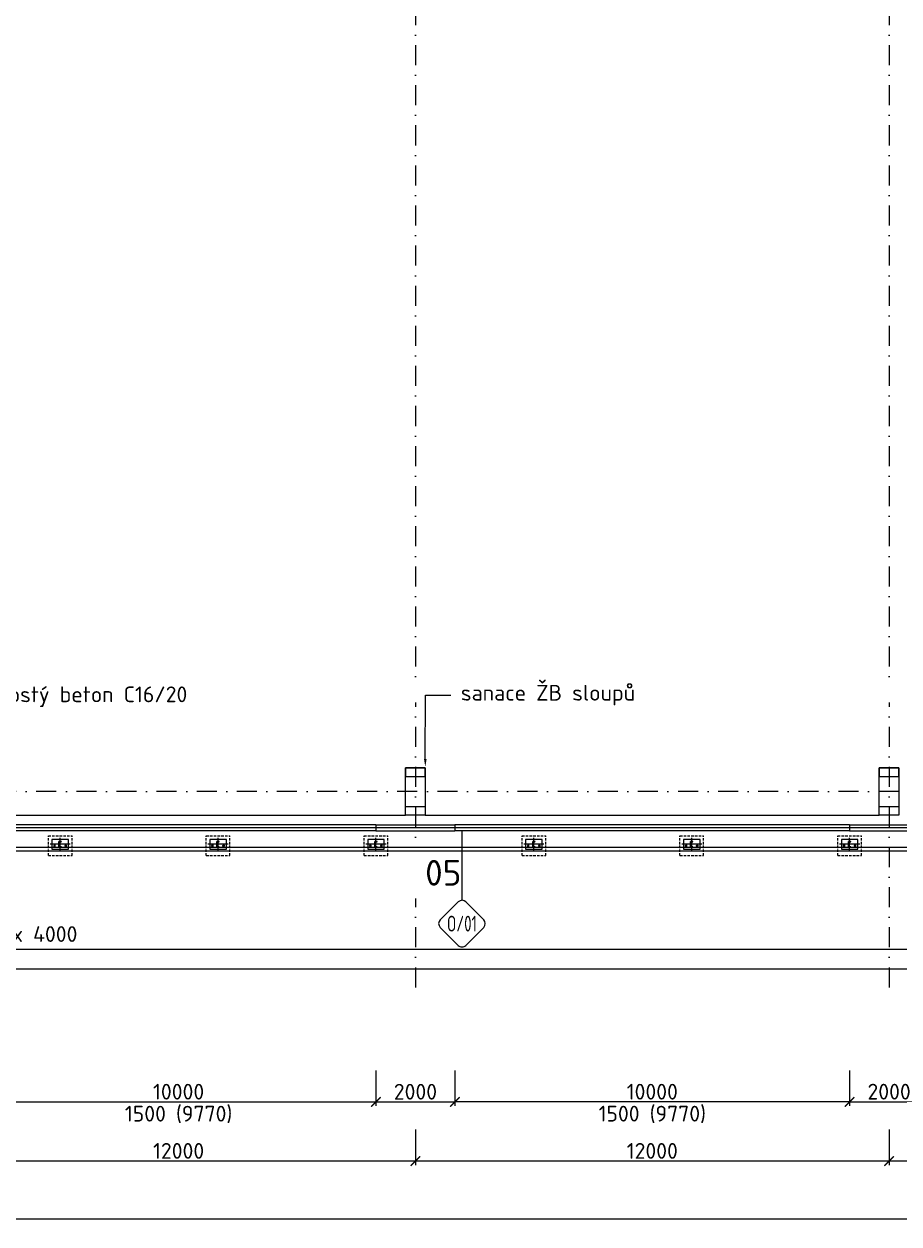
# Model space of a CAD drawing. Header units: millimetres. Extents: x -796345 to 3713765, y -2985421 to 2187451.
# Tile 98 of 256: x 32084 to 54250, y -10963 to 19448. Entities that reach past the tile are written whole.
import ezdxf
from ezdxf import colors
from ezdxf.entities.mleader import LeaderData, LeaderLine
from ezdxf.enums import TextEntityAlignment as Align
from ezdxf.math import Vec2, Vec3

# ---------------------------------------------------------------- set-up
doc = ezdxf.new("R2010")
doc.units = ezdxf.units.MM
doc.header["$PDMODE"] = 1
for name, pattern in [('AM_DIN_G_W050', [13.75, 9.75, -1.5, 1, -1.5]), ('CENTERX2', [101.6, 63.5, -12.7, 12.7, -12.7]), ('DASHDOT', [25.4, 12.7, -6.35, 0, -6.35]), ('HIDDEN', [9.525, 6.35, -3.175])]:
    doc.linetypes.add(name, pattern=pattern)
doc.layers.get('Defpoints').update_dxf_attribs({"color": 8})
doc.layers.add('_____detaily', color=1, linetype='Continuous')
for name, color, linetype, lineweight in [('A99_N_kce-pohl', 1, 'Continuous', 9), ('A99_N_kce-rez-sil', 6, 'Continuous', 18), ('A99_N_kce-rez-ten', 4, 'Continuous', 9), ('A99_N_koty-200', 5, 'Continuous', 5), ('A99_N_osy', 1, 'CENTERX2', 9), ('A99_N_sraf', 252, 'Continuous', 0), ('A99_N_txt-popis-200', 240, 'Continuous', 5), ('A99_N_txt-popis-50', 240, 'Continuous', 9), ('A99_N_znaceni 200', 5, 'Continuous', 5), ('A99_S_kce-pohl', 7, 'Continuous', 5), ('A99_S_sloupy', 7, 'Continuous', 5)]:
    doc.layers.add(name, color=color, linetype=linetype, lineweight=lineweight)
doc.styles.add('A99_kota', font='isocpeur.ttf', dxfattribs={"height": 2})
doc.styles.add('A99_popis', font='isocpeur.ttf')
doc.styles.add('ad_popis 100', font='isocpeur.ttf', dxfattribs={"height": 200})
doc.styles.add('Popis', font='arial.ttf')
doc.linetypes.add('IZOLACE', pattern='A,0.00254,-2.54,[134,ltypeshp.shx,S=2.54,R=0,X=-2.54,Y=0],-5.08,[134,ltypeshp.shx,S=2.54,R=180,X=2.54,Y=0],-2.54', length=10.16254)
doc.dimstyles.new('A99_kota_200 new', dxfattribs={"dimscale": 200, "dimtxt": 2, "dimasz": 1.2, "dimexe": 0.5, "dimexo": 1.5, "dimgap": 0.3, "dimtad": 1, "dimdec": 0, "dimzin": 3, "dimdsep": 46, "dimtxsty": 'A99_kota', "dimblk": 'ARCHTICK', "dimcen": 2.5, "dimazin": 2, "dimtfac": 0.75, "dimtdec": 0, "dimtmove": 2, "dimatfit": 0, "dimfxl": 4, "dimfxlon": 1, "dimtolj": 1, "dimtzin": 0, "dimlwd": 5, "dimlwe": 5, "dimarcsym": 0})

# ---------------------------------------------------------------- blocks, each defined once
blk = doc.blocks.new('_ArchTick')
at = {"color": 0, "linetype": 'ByBlock', "const_width": 0.15}
blk.add_lwpolyline([(-0.5, -0.5), (0.5, 0.5)], dxfattribs=at)
blk = doc.blocks.new('*D136')
at = {"layer": 'A99_N_koty-200', "color": 0, "lineweight": 5, "transparency": 16777216}
for p, q in [((54000, -8570), (54000, -9470)), ((66000, -8570), (66000, -9470)), ((66000, -9370), (54000, -9370))]:
    blk.add_line(p, q, dxfattribs=at)
at = {"layer": 'Defpoints', "color": 0, "lineweight": 0, "transparency": 16777216}
for p in [(54000, -5085), (66000, -5085), (54000, -9370)]:
    blk.add_point(p, dxfattribs=at)
at = {"layer": 'A99_N_koty-200', "color": 0, "lineweight": 5, "transparency": 16777216, "xscale": 240, "yscale": 240, "zscale": 240, "rotation": 180}
blk.add_blockref('_ArchTick', (54000, -9370), dxfattribs=at)
at = {"layer": 'A99_N_koty-200', "color": 0, "lineweight": 5, "transparency": 16777216, "xscale": 240, "yscale": 240, "zscale": 240}
blk.add_blockref('_ArchTick', (66000, -9370), dxfattribs=at)
at = {"layer": 'A99_N_koty-200', "color": 0, "transparency": 16777216, "insert": (60000, -9110), "char_height": 400, "attachment_point": 5, "style": 'A99_kota'}
blk.add_mtext('\\A1;12000', dxfattribs=at)
blk = doc.blocks.new('*D137')
at = {"layer": 'A99_N_koty-200', "color": 0, "lineweight": 5, "transparency": 16777216}
for p, q in [((30000, -8570), (30000, -9470)), ((42000, -8570), (42000, -9470)), ((42000, -9370), (30000, -9370))]:
    blk.add_line(p, q, dxfattribs=at)
at = {"layer": 'Defpoints', "color": 0, "lineweight": 0, "transparency": 16777216}
for p in [(30000, -5085), (42000, -5085), (30000, -9370)]:
    blk.add_point(p, dxfattribs=at)
at = {"layer": 'A99_N_koty-200', "color": 0, "lineweight": 5, "transparency": 16777216, "xscale": 240, "yscale": 240, "zscale": 240, "rotation": 180}
blk.add_blockref('_ArchTick', (30000, -9370), dxfattribs=at)
at = {"layer": 'A99_N_koty-200', "color": 0, "lineweight": 5, "transparency": 16777216, "xscale": 240, "yscale": 240, "zscale": 240}
blk.add_blockref('_ArchTick', (42000, -9370), dxfattribs=at)
at = {"layer": 'A99_N_koty-200', "color": 0, "transparency": 16777216, "insert": (36000, -9110), "char_height": 400, "attachment_point": 5, "style": 'A99_kota'}
blk.add_mtext('\\A1;12000', dxfattribs=at)
blk = doc.blocks.new('*D174')
at = {"layer": 'A99_N_koty-200', "color": 0, "lineweight": 5, "transparency": 16777216}
for p, q in [((41000, -7071), (41000, -7971)), ((43000, -7071), (43000, -7971)), ((41000, -7871), (43000, -7871))]:
    blk.add_line(p, q, dxfattribs=at)
at = {"layer": 'Defpoints', "color": 0, "lineweight": 0, "transparency": 16777216}
for p in [(41000, -1000), (43000, -950), (43000, -7871)]:
    blk.add_point(p, dxfattribs=at)
at = {"layer": 'A99_N_koty-200', "color": 0, "lineweight": 5, "transparency": 16777216, "xscale": 240, "yscale": 240, "zscale": 240, "rotation": 180}
blk.add_blockref('_ArchTick', (41000, -7871), dxfattribs=at)
at = {"layer": 'A99_N_koty-200', "color": 0, "lineweight": 5, "transparency": 16777216, "xscale": 240, "yscale": 240, "zscale": 240}
blk.add_blockref('_ArchTick', (43000, -7871), dxfattribs=at)
at = {"layer": 'A99_N_koty-200', "color": 0, "transparency": 16777216, "insert": (42000, -7611), "char_height": 400, "attachment_point": 5, "style": 'A99_kota'}
blk.add_mtext('\\A1;2000', dxfattribs=at)
blk = doc.blocks.new('*D175')
at = {"layer": 'A99_N_koty-200', "color": 0, "lineweight": 5, "transparency": 16777216}
for p, q in [((53000, -7069), (53000, -7969)), ((55000, -7069), (55000, -7969)), ((53000, -7869), (55000, -7869))]:
    blk.add_line(p, q, dxfattribs=at)
at = {"layer": 'Defpoints', "color": 0, "lineweight": 0, "transparency": 16777216}
for p in [(53000, -1000), (55000, -950), (55000, -7869)]:
    blk.add_point(p, dxfattribs=at)
at = {"layer": 'A99_N_koty-200', "color": 0, "lineweight": 5, "transparency": 16777216, "xscale": 240, "yscale": 240, "zscale": 240, "rotation": 180}
blk.add_blockref('_ArchTick', (53000, -7869), dxfattribs=at)
at = {"layer": 'A99_N_koty-200', "color": 0, "lineweight": 5, "transparency": 16777216, "xscale": 240, "yscale": 240, "zscale": 240}
blk.add_blockref('_ArchTick', (55000, -7869), dxfattribs=at)
at = {"layer": 'A99_N_koty-200', "color": 0, "transparency": 16777216, "insert": (54000, -7609), "char_height": 400, "attachment_point": 5, "style": 'A99_kota'}
blk.add_mtext('\\A1;2000', dxfattribs=at)
blk = doc.blocks.new('*D182')
at = {"layer": 'A99_N_koty-200', "color": 0, "lineweight": 5, "transparency": 16777216}
for p, q in [((42000, -8570), (42000, -9470)), ((54000, -8570), (54000, -9470)), ((54000, -9370), (42000, -9370))]:
    blk.add_line(p, q, dxfattribs=at)
at = {"layer": 'Defpoints', "color": 0, "lineweight": 0, "transparency": 16777216}
for p in [(42000, -5085), (54000, -5085), (42000, -9370)]:
    blk.add_point(p, dxfattribs=at)
at = {"layer": 'A99_N_koty-200', "color": 0, "lineweight": 5, "transparency": 16777216, "xscale": 240, "yscale": 240, "zscale": 240, "rotation": 180}
blk.add_blockref('_ArchTick', (42000, -9370), dxfattribs=at)
at = {"layer": 'A99_N_koty-200', "color": 0, "lineweight": 5, "transparency": 16777216, "xscale": 240, "yscale": 240, "zscale": 240}
blk.add_blockref('_ArchTick', (54000, -9370), dxfattribs=at)
at = {"layer": 'A99_N_koty-200', "color": 0, "transparency": 16777216, "insert": (48000, -9110), "char_height": 400, "attachment_point": 5, "style": 'A99_kota'}
blk.add_mtext('\\A1;12000', dxfattribs=at)
blk = doc.blocks.new('*D190')
at = {"layer": 'A99_N_koty-200', "color": 0, "lineweight": 5, "transparency": 16777216}
for p, q in [((-650, -10030), (-650, -10930)), ((138875, -10030), (138875, -10930)), ((-650, -10830), (138875, -10830))]:
    blk.add_line(p, q, dxfattribs=at)
at = {"layer": 'Defpoints', "color": 0, "lineweight": 0, "transparency": 16777216}
for p in [(-650, -1000), (138875, -1000), (138875, -10830)]:
    blk.add_point(p, dxfattribs=at)
at = {"layer": 'A99_N_koty-200', "color": 0, "lineweight": 5, "transparency": 16777216, "xscale": 240, "yscale": 240, "zscale": 240, "rotation": 180}
blk.add_blockref('_ArchTick', (-650, -10830), dxfattribs=at)
at = {"layer": 'A99_N_koty-200', "color": 0, "lineweight": 5, "transparency": 16777216, "xscale": 240, "yscale": 240, "zscale": 240}
blk.add_blockref('_ArchTick', (138875, -10830), dxfattribs=at)
at = {"layer": 'A99_N_koty-200', "color": 0, "transparency": 16777216, "insert": (69112, -10570), "char_height": 400, "attachment_point": 5, "style": 'A99_kota'}
blk.add_mtext('\\A1;139525', dxfattribs=at)
blk = doc.blocks.new('*D191')
at = {"layer": 'A99_N_koty-200', "color": 0, "lineweight": 5, "transparency": 16777216}
for p, q in [((31000, -7070), (31000, -7970)), ((41000, -7070), (41000, -7970)), ((31000, -7870), (41000, -7870))]:
    blk.add_line(p, q, dxfattribs=at)
at = {"layer": 'Defpoints', "color": 0, "lineweight": 0, "transparency": 16777216}
for p in [(31000, -950), (41000, -1000), (41000, -7870)]:
    blk.add_point(p, dxfattribs=at)
at = {"layer": 'A99_N_koty-200', "color": 0, "lineweight": 5, "transparency": 16777216, "xscale": 240, "yscale": 240, "zscale": 240, "rotation": 180}
blk.add_blockref('_ArchTick', (31000, -7870), dxfattribs=at)
at = {"layer": 'A99_N_koty-200', "color": 0, "lineweight": 5, "transparency": 16777216, "xscale": 240, "yscale": 240, "zscale": 240}
blk.add_blockref('_ArchTick', (41000, -7870), dxfattribs=at)
at = {"layer": 'A99_N_koty-200', "color": 0, "transparency": 16777216, "insert": (36000, -7610), "char_height": 400, "attachment_point": 5, "style": 'A99_kota'}
blk.add_mtext('\\A1;10000', dxfattribs=at)
blk = doc.blocks.new('*D192')
at = {"layer": 'A99_N_koty-200', "color": 0, "lineweight": 5, "transparency": 16777216}
for p, q in [((43000, -7070), (43000, -7970)), ((53000, -7070), (53000, -7970)), ((53000, -7870), (43000, -7870))]:
    blk.add_line(p, q, dxfattribs=at)
at = {"layer": 'Defpoints', "color": 0, "lineweight": 0, "transparency": 16777216}
for p in [(43000, -950), (53000, -1000), (43000, -7870)]:
    blk.add_point(p, dxfattribs=at)
at = {"layer": 'A99_N_koty-200', "color": 0, "lineweight": 5, "transparency": 16777216, "xscale": 240, "yscale": 240, "zscale": 240, "rotation": 180}
blk.add_blockref('_ArchTick', (43000, -7870), dxfattribs=at)
at = {"layer": 'A99_N_koty-200', "color": 0, "lineweight": 5, "transparency": 16777216, "xscale": 240, "yscale": 240, "zscale": 240}
blk.add_blockref('_ArchTick', (53000, -7870), dxfattribs=at)
at = {"layer": 'A99_N_koty-200', "color": 0, "transparency": 16777216, "insert": (48000, -7610), "char_height": 400, "attachment_point": 5, "style": 'A99_kota'}
blk.add_mtext('\\A1;10000', dxfattribs=at)
blk = doc.blocks.new('*U95')
at = {"color": 0}
for p, q in [((0, 4.44), (0, 17.63)), ((-0.72, 4.14), (-4.15, 0.71)), ((4.14, 0.71), (0.71, 4.14)), ((-4.15, -0.72), (-0.72, -4.15)), ((0.71, -4.15), (4.14, -0.72))]:
    blk.add_line(p, q, dxfattribs=at)
for centre, start, end in [((0, 3.42), 45, 135), ((-3.43, 0), 135, 225), ((3.42, 0), 315, 45), ((0, -3.43), 225, 315)]:
    blk.add_arc(centre, 1.01, start, end, dxfattribs=at)
at = {"color": 0, "linetype": 'ByBlock', "style": 'A99_popis', "width": 0.953108}
blk.add_attdef('SKLADBA', text='', height=3, rotation=0.0103, dxfattribs=at).set_placement((-2.86, -1.51), (2.86, -1.5), align=Align.FIT)
blk = doc.blocks.new('*U121')
for p, q in [((0, -140), (0, 0)), ((60, 0), (0, 0)), ((60, -3), (60, 0)), ((60, -140), (0, -140)), ((7, -119), (7, -21)), ((16, -11), (55, -8)), ((55, -132), (16, -129)), ((60, -140), (60, -137))]:
    blk.add_line(p, q)
for centre, radius, start, end in [((17, -21), 10, 94.5739, 180), ((17, -119), 10, 180, 265.4261), ((55, -3), 5, 274.5739, 0), ((55, -137), 5, 0, 85.4261)]:
    blk.add_arc(centre, radius, start, end)
at = {"layer": 'Defpoints', "color": 221, "style": 'Popis'}
blk.add_attdef('VELIKOST_PROFILU', text='', height=5, dxfattribs=at).set_placement((36, 12), align=Align.BOTTOM_LEFT)
blk = doc.blocks.new('*D431')
at = {"layer": 'A99_N_koty-200', "color": 0, "lineweight": 5, "transparency": 16777216}
for p, q in [((1000, -3195), (1000, -4095)), ((61000, -3195), (61000, -4095)), ((1000, -3995), (61000, -3995))]:
    blk.add_line(p, q, dxfattribs=at)
at = {"layer": 'Defpoints', "color": 0, "lineweight": 0, "transparency": 16777216}
for p in [(1000, -1507.5), (61000, -1507.5), (61000, -3995)]:
    blk.add_point(p, dxfattribs=at)
at = {"layer": 'A99_N_koty-200', "color": 0, "lineweight": 5, "transparency": 16777216, "xscale": 240, "yscale": 240, "zscale": 240, "rotation": 180}
blk.add_blockref('_ArchTick', (1000, -3995), dxfattribs=at)
at = {"layer": 'A99_N_koty-200', "color": 0, "lineweight": 5, "transparency": 16777216, "xscale": 240, "yscale": 240, "zscale": 240}
blk.add_blockref('_ArchTick', (61000, -3995), dxfattribs=at)
at = {"layer": 'A99_N_koty-200', "color": 0, "transparency": 16777216, "insert": (30000, -3675), "char_height": 400, "attachment_point": 5, "style": 'A99_kota'}
blk.add_mtext('\\A1;podpory svodidla 15 x 4000', dxfattribs=at)
blk = doc.blocks.new('*D439')
at = {"layer": 'A99_N_koty-200', "color": 0, "lineweight": 5, "transparency": 16777216}
for p, q in [((-756, -829), (-828, -640)), ((-799, -1510), (-1429, -1510))]:
    blk.add_line(p, q, dxfattribs=at)
blk.add_arc((-499, -1510), 830, 110.6942, 180, dxfattribs=at)
at = {"layer": 'Defpoints', "color": 0, "lineweight": 0, "transparency": 16777216}
for p in [(-1073, -911), (-650, -1110), (-499, -1510), (-499, -1510), (63800, -1510)]:
    blk.add_point(p, dxfattribs=at)
at = {"layer": 'A99_N_koty-200', "color": 0, "lineweight": 5, "transparency": 16777216, "xscale": 240, "yscale": 240, "zscale": 240}
for p, rotation in [((-792, -733), 20.69419997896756), ((-1329, -1510), 270)]:
    blk.add_blockref('_ArchTick', p, dxfattribs=dict(at, rotation=rotation))
at = {"layer": 'A99_N_koty-200', "color": 0, "transparency": 16777216, "insert": (-1409, -881), "char_height": 400, "width": 594.59, "attachment_point": 5, "rotation": 55.3471, "style": 'A99_kota'}
blk.add_mtext('\\A1;70{\\fArial|b0|i0|c238|p34;\\H1.08333x;°}', dxfattribs=at)

msp = doc.modelspace()

# ---------------------------------------------------------------- linework, layer by layer
at = {"layer": '_____detaily', "linetype": 'HIDDEN', "lineweight": 5, "ltscale": 10}
for points in [[(32700, -1127), (33300, -1127)], [(32700, -1627), (32700, -1127)], [(33300, -1627), (33300, -1127)], [(36700, -1127), (37300, -1127)], [(36700, -1627), (36700, -1127)], [(37300, -1627), (37300, -1127)], [(40700, -1127), (41300, -1127)], [(40700, -1627), (40700, -1127)], [(41300, -1627), (41300, -1127)], [(44700, -1127), (45300, -1127)], [(44700, -1627), (44700, -1127)], [(45300, -1627), (45300, -1127)], [(48700, -1127), (49300, -1127)], [(48700, -1627), (48700, -1127)], [(49300, -1627), (49300, -1127)], [(52700, -1127), (53300, -1127)], [(52700, -1627), (52700, -1127)], [(53300, -1627), (53300, -1127)], [(32700, -1627), (33300, -1627)], [(36700, -1627), (37300, -1627)], [(40700, -1627), (41300, -1627)], [(44700, -1627), (45300, -1627)], [(48700, -1627), (49300, -1627)], [(52700, -1627), (53300, -1627)]]:
    msp.add_lwpolyline(points, dxfattribs=at)
at = {"layer": '_____detaily', "linetype": 'AM_DIN_G_W050', "lineweight": 0, "ltscale": 2}
for points in [[(33000, -1507.5), (33000, -1172.5)], [(37000, -1507.5), (37000, -1172.5)], [(41000, -1507.5), (41000, -1172.5)], [(45000, -1507.5), (45000, -1172.5)], [(49000, -1507.5), (49000, -1172.5)], [(53000, -1507.5), (53000, -1172.5)], [(33255.5, -1340), (32744.5, -1340)], [(32832.5, -1380.2), (32887.5, -1380.2)], [(32860, -1431.4), (32860, -1328.9)], [(33167.5, -1380.2), (33112.5, -1380.2)], [(33140, -1431.4), (33140, -1328.9)], [(37255.5, -1340), (36744.5, -1340)], [(36832.5, -1380.2), (36887.5, -1380.2)], [(36860, -1431.4), (36860, -1328.9)], [(37167.5, -1380.2), (37112.5, -1380.2)], [(37140, -1431.4), (37140, -1328.9)], [(41255.5, -1340), (40744.5, -1340)], [(40832.5, -1380.2), (40887.5, -1380.2)], [(40860, -1431.4), (40860, -1328.9)], [(41167.5, -1380.2), (41112.5, -1380.2)], [(41140, -1431.4), (41140, -1328.9)], [(45255.5, -1340), (44744.5, -1340)], [(44832.5, -1380.2), (44887.5, -1380.2)], [(44860, -1431.4), (44860, -1328.9)], [(45167.5, -1380.2), (45112.5, -1380.2)], [(45140, -1431.4), (45140, -1328.9)], [(49255.5, -1340), (48744.5, -1340)], [(48832.5, -1380.2), (48887.5, -1380.2)], [(48860, -1431.4), (48860, -1328.9)], [(49167.5, -1380.2), (49112.5, -1380.2)], [(49140, -1431.4), (49140, -1328.9)], [(53255.5, -1340), (52744.5, -1340)], [(52832.5, -1380.2), (52887.5, -1380.2)], [(52860, -1431.4), (52860, -1328.9)], [(53167.5, -1380.2), (53112.5, -1380.2)], [(53140, -1431.4), (53140, -1328.9)]]:
    msp.add_lwpolyline(points, dxfattribs=at)
at = {"layer": '_____detaily', "linetype": 'Continuous', "lineweight": 5}
for points in [[(32790, -1340), (32790, -1460), (33210, -1460), (33210, -1220), (32790, -1220)], [(36790, -1340), (36790, -1460), (37210, -1460), (37210, -1220), (36790, -1220)], [(40790, -1340), (40790, -1460), (41210, -1460), (41210, -1220), (40790, -1220)], [(44790, -1340), (44790, -1460), (45210, -1460), (45210, -1220), (44790, -1220)], [(48790, -1340), (48790, -1460), (49210, -1460), (49210, -1220), (48790, -1220)], [(52790, -1340), (52790, -1460), (53210, -1460), (53210, -1220), (52790, -1220)]]:
    msp.add_lwpolyline(points, close=True, dxfattribs=at)
at = {"layer": '_____detaily', "linetype": 'Continuous', "lineweight": 0}
for points in [[(32844, -1391), (32844, -1369.1)], [(32876, -1391), (32876, -1369.1)], [(33124, -1391), (33124, -1369.1)], [(33156, -1391), (33156, -1369.1)], [(36844, -1391), (36844, -1369.1)], [(36876, -1391), (36876, -1369.1)], [(37124, -1391), (37124, -1369.1)], [(37156, -1391), (37156, -1369.1)], [(40844, -1391), (40844, -1369.1)], [(40876, -1391), (40876, -1369.1)], [(41124, -1391), (41124, -1369.1)], [(41156, -1391), (41156, -1369.1)], [(44844, -1391), (44844, -1369.1)], [(44876, -1391), (44876, -1369.1)], [(45124, -1391), (45124, -1369.1)], [(45156, -1391), (45156, -1369.1)], [(48844, -1391), (48844, -1369.1)], [(48876, -1391), (48876, -1369.1)], [(49124, -1391), (49124, -1369.1)], [(49156, -1391), (49156, -1369.1)], [(52844, -1391), (52844, -1369.1)], [(52876, -1391), (52876, -1369.1)], [(53124, -1391), (53124, -1369.1)], [(53156, -1391), (53156, -1369.1)]]:
    msp.add_lwpolyline(points, dxfattribs=at)
for centre, start, end in [((32860, -1369), 359.60769, 180.39231), ((32860, -1391.3), 178.90709, 1.09291), ((33140, -1369), 359.60769, 180.39231), ((33140, -1391.3), 178.90709, 1.09291), ((36860, -1369), 359.60769, 180.39231), ((36860, -1391.3), 178.90709, 1.09291), ((37140, -1369), 359.60769, 180.39231), ((37140, -1391.3), 178.90709, 1.09291), ((40860, -1369), 359.60769, 180.39231), ((40860, -1391.3), 178.90709, 1.09291), ((41140, -1369), 359.60769, 180.39231), ((41140, -1391.3), 178.90709, 1.09291), ((44860, -1369), 359.60769, 180.39231), ((44860, -1391.3), 178.90709, 1.09291), ((45140, -1369), 359.60769, 180.39231), ((45140, -1391.3), 178.90709, 1.09291), ((48860, -1369), 359.60769, 180.39231), ((48860, -1391.3), 178.90709, 1.09291), ((49140, -1369), 359.60769, 180.39231), ((49140, -1391.3), 178.90709, 1.09291), ((52860, -1369), 359.60769, 180.39231), ((52860, -1391.3), 178.90709, 1.09291), ((53140, -1369), 359.60769, 180.39231), ((53140, -1391.3), 178.90709, 1.09291)]:
    msp.add_arc(centre, 16, start, end, dxfattribs=at)
at = {"layer": 'A99_N_kce-rez-sil', "linetype": 'Continuous'}
for p, q in [((41000, -850), (41000, -1000)), ((43000, -850), (43000, -1000)), ((53000, -850), (53000, -1000))]:
    msp.add_line(p, q, dxfattribs=at)
for points in [[(41000, -850), (31000, -850)], [(41000, -850), (43000, -850)], [(53000, -850), (43000, -850)], [(53000, -850), (55000, -850)], [(41000, -1000), (31000, -1000)], [(41000, -1000), (43000, -1000)], [(53000, -1000), (43000, -1000)], [(53000, -1000), (55000, -1000)]]:
    msp.add_lwpolyline(points, dxfattribs=at)
at = {"layer": 'A99_N_osy', "linetype": 'DASHDOT', "ltscale": 40}
for p, q in [((42000, 100200), (42000, -5085)), ((54000, 100200), (54000, -5085)), ((187349.6, 0), (-3600, 0))]:
    msp.add_line(p, q, dxfattribs=at)
at = {"layer": 'A99_N_sraf', "color": 1, "linetype": 'IZOLACE', "lineweight": 0, "ltscale": 6}
msp.add_lwpolyline([(138867.5, -922.5), (-630, -925)], dxfattribs=at)
at = {"layer": 'A99_S_kce-pohl'}
for p, q in [((30250, -600), (41750, -600)), ((42250, -600), (53750, -600)), ((42250, -600), (53750, -600))]:
    msp.add_line(p, q, dxfattribs=at)
at = {"layer": 'A99_S_sloupy', "lineweight": 9, "ltscale": 2}
for p, q in [((53750, 380), (54250, 380)), ((53750, -380), (54250, -380))]:
    msp.add_line(p, q, dxfattribs=at)
at = {"layer": 'A99_S_sloupy', "linetype": 'Continuous', "ltscale": 2}
for points in [[(42250, -600), (41750, -600), (41750, 600), (42250, 600)], [(54250, -600), (53750, -600), (53750, 600), (54250, 600)]]:
    msp.add_lwpolyline(points, close=True, dxfattribs=at)
at = {"layer": 'A99_S_sloupy', "linetype": 'Continuous', "lineweight": 20, "ltscale": 2}
for points in [[(42250, 600), (41750, 600), (41750, 380), (42250, 380)], [(54250, 600), (53750, 600), (53750, 380), (54250, 380)], [(42250, -600), (41750, -600), (41750, -380), (42250, -380)], [(54250, -600), (53750, -600), (53750, -380), (54250, -380)]]:
    msp.add_lwpolyline(points, close=True, dxfattribs=at)
at = {"layer": 'A99_S_sloupy', "ltscale": 2}
msp.add_lwpolyline([(54250, -600), (53750, -600), (53750, 600), (54250, 600)], close=True, dxfattribs=at)

# ---------------------------------------------------------------- block references
at = {"layer": 'A99_N_kce-rez-ten', "lineweight": 0}
for p in [(32970, -1270), (36970, -1270), (40970, -1270), (44970, -1270), (48970, -1270), (52970, -1270)]:
    msp.add_blockref('*U121', p, dxfattribs=at).add_auto_attribs({'VELIKOST_PROFILU': 'U140'})

# ---------------------------------------------------------------- texts
at = {"layer": 'A99_N_koty-200', "style": 'A99_kota'}
for p in [(36000, -8367.2), (48000, -8366.5)]:
    msp.add_text('1500 (9770)', height=400, dxfattribs=at).set_placement(p, align=Align.CENTER)

# ---------------------------------------------------------------- dimensions: what is measured, and where the dimension line sits
at = {"layer": 'A99_N_koty-200'}
for base, p1, p2, picture, middle in [((41000, -7870), (31000, -950), (41000, -1000), '*D191', (36000, -7610)), ((55000, -7869.2), (53000, -1000), (55000, -950), '*D175', (54000, -7609.2))]:
    dim = msp.add_linear_dim(base=base, p1=p1, p2=p2, dimstyle='A99_kota_200 new', override={"dimscale": 0, "dimtix": 1, "dimtofl": 1, "dimtmove": 1, "dimatfit": 1}, dxfattribs=at)
    dim.commit()
    dim.dimension.update_dxf_attribs({"geometry": picture, "text_midpoint": middle})
for base, p1, p2, picture, middle in [((30000, -9370), (42000, -5085), (30000, -5085), '*D137', (36000, -9110)), ((42000, -9370), (54000, -5085), (42000, -5085), '*D182', (48000, -9110)), ((54000, -9370), (66000, -5085), (54000, -5085), '*D136', (60000, -9110))]:
    dim = msp.add_linear_dim(base=base, p1=p1, p2=p2, angle=180, dimstyle='A99_kota_200 new', override={"dimscale": 0, "dimtix": 1, "dimtofl": 1, "dimtmove": 1, "dimatfit": 1}, dxfattribs=at)
    dim.commit()
    dim.dimension.update_dxf_attribs({"geometry": picture, "text_midpoint": middle})

# ---------------------------------------------------------------- leaders
at = {"layer": 'A99_N_txt-popis-50', "lineweight": 9}
ml = msp.add_multileader_mtext('Standard', dxfattribs=at)
ml.set_content('\\A1;{\\C256;výměna stávajících sekčních vrat za nová  }', color=1, style='A99_popis')
ml.set_leader_properties(color=256, linetype='ByLayer', lineweight=-1)
ml.build(insert=Vec2(0, 0))
ml.multileader.update_dxf_attribs({"dogleg_length": 6.4, "arrow_head_size": 200, "scale": 200})
ctx = ml.context
ctx.base_point, ctx.scale, ctx.char_height, ctx.arrow_head_size, ctx.landing_gap_size, ctx.plane_origin = Vec3(2700, 5010), 200, 400, 200, 400, Vec3(2512.5, -3085)
notes = []
notes.append((ctx, [(0, (1, 1, 0), (1420, 5010), (1, 0), 1280, [(0, [(-175, 5010)], 0, [])])]))
ctx.mtext.insert, ctx.mtext.width, ctx.mtext.flow_direction = Vec3(3100, 5210.2), 5995, 5
for ctx, leaders in notes:
    for number, flags, end, landing, length, lines in leaders:
        leader = LeaderData()
        leader.index, (leader.has_last_leader_line, leader.has_dogleg_vector, leader.attachment_direction) = number, flags
        leader.last_leader_point, leader.dogleg_vector, leader.dogleg_length = Vec3(end), Vec3(landing), length
        for number, points, colour, breaks in lines:
            line = LeaderLine()
            line.index, line.vertices, line.color, line.breaks = number, Vec3.list(points), colors.encode_raw_color(colour), breaks
            leader.lines.append(line)
        ctx.leaders.append(leader)

# ---------------------------------------------------------------- next in the draw order: texts
at = {"layer": 'A99_N_txt-popis-200', "lineweight": 0, "insert": (42245.1, -1737.5), "char_height": 650, "attachment_point": 1, "style": 'ad_popis 100', "bg_fill": 2}
msp.add_mtext_dynamic_manual_height_columns('05', width=832.5, gutter_width=1000, heights=[0], dxfattribs=at)

# ---------------------------------------------------------------- next in the draw order: linework, layer by layer
at = {"layer": 'A99_N_kce-pohl', "linetype": 'Continuous', "lineweight": 5, "ltscale": 0.5}
for points in [[(-650, -1110), (-498.9, -1510), (63799.5, -1510)], [(-556.5, -1074.7), (-429.8, -1410), (63799.5, -1410)]]:
    msp.add_lwpolyline(points, dxfattribs=at)
at = {"layer": 'A99_S_kce-pohl', "linetype": 'Continuous', "lineweight": 0, "ltscale": 0.5}
msp.add_lwpolyline([(-650, -1000), (-650, -4500), (64000, -4500)], dxfattribs=at)

# ---------------------------------------------------------------- next in the draw order: block references
at = {"layer": 'A99_N_znaceni 200', "lineweight": 5}
ref = msp.add_blockref('*U95', (43180, -3350), dxfattribs=dict(at, xscale=133.3, yscale=133.3, zscale=133.3))
ref.add_attrib('SKLADBA', 'O/01', dxfattribs={"layer": '0', "color": 0, "linetype": 'ByBlock', "height": 400, "rotation": 0.01026, "style": 'A99_popis', "width": 0.705829}).set_placement((42798.3, -3550.7), (43560.6, -3550.6), align=Align.FIT)

# ---------------------------------------------------------------- next in the draw order: dimensions: what is measured, and where the dimension line sits
at = {"layer": 'A99_N_koty-200'}
dim = msp.add_angular_dim_2l(base=(-1073.4, -910.9), line1=((-498.9, -1510), (63799.5, -1510)), line2=((-650, -1110), (-498.9, -1510)), text='70{\\fArial|b0|i0|c238|p34;\\H1.08333x;°}', dimstyle='A99_kota_200 new', override={"dimscale": 0, "dimtix": 1, "dimtofl": 1, "dimtmove": 2, "dimatfit": 3}, dxfattribs=at)
dim.commit()
dim.dimension.update_dxf_attribs({"geometry": '*D439', "text_midpoint": (-1409.3, -880.7)})
for base, p1, p2, picture, middle in [((138875, -10830), (-650, -1000), (138875, -1000), '*D190', (69112.5, -10570)), ((43000, -7870.8), (41000, -1000), (43000, -950), '*D174', (42000, -7610.8))]:
    dim = msp.add_linear_dim(base=base, p1=p1, p2=p2, dimstyle='A99_kota_200 new', override={"dimscale": 0, "dimtix": 1, "dimtofl": 1, "dimtmove": 1, "dimatfit": 1}, dxfattribs=at)
    dim.commit()
    dim.dimension.update_dxf_attribs({"geometry": picture, "text_midpoint": middle})
dim = msp.add_linear_dim(base=(43000, -7870), p1=(53000, -1000), p2=(43000, -950), angle=180, dimstyle='A99_kota_200 new', override={"dimscale": 0, "dimtix": 1, "dimtofl": 1, "dimtmove": 1, "dimatfit": 1}, dxfattribs=at)
dim.commit()
dim.dimension.update_dxf_attribs({"geometry": '*D192', "text_midpoint": (48000, -7610)})
dim = msp.add_linear_dim(base=(61000, -3995), p1=(1000, -1507.5), p2=(61000, -1507.5), text='podpory svodidla 15 x 4000', dimstyle='A99_kota_200 new', override={"dimscale": 0, "dimtix": 1, "dimtofl": 1, "dimtmove": 1, "dimatfit": 1}, dxfattribs=at)
dim.commit()
dim.dimension.update_dxf_attribs({"geometry": '*D431', "text_midpoint": (30000, -3995), "dimtype": 128})

# ---------------------------------------------------------------- next in the draw order: leaders
at = {"layer": 'A99_N_txt-popis-50', "lineweight": 9}
ml = msp.add_multileader_mtext('Standard', dxfattribs=at)
ml.set_content('\\A1;{\\C256;základ 600/500mm, úroveň -1,065m, prostý beton C16/20}', color=1, style='A99_popis')
ml.set_leader_properties(color=256, linetype='ByLayer', lineweight=-1)
ml.build(insert=Vec2(0, 0))
ml.multileader.update_dxf_attribs({"dogleg_length": 3.23, "arrow_head_size": 200, "scale": 200})
ctx = ml.context
ctx.base_point, ctx.scale, ctx.char_height, ctx.arrow_head_size, ctx.landing_gap_size, ctx.plane_origin = Vec3(21815, 2400), 200, 400, 200, 250, Vec3(27702.5, -7905.8)
notes = []
notes.append((ctx, [(0, (1, 1, 0), (21170, 2400), (1, 0), 645, [(0, [(21170, -1127)], 0, [])])]))
ctx.mtext.insert, ctx.mtext.width, ctx.mtext.defined_height, ctx.mtext.flow_direction = Vec3(22065, 2660), 8793.198, 8.47, 5
ctx.mtext.has_bg_fill, ctx.mtext.bg_color, ctx.mtext.bg_scale_factor, ctx.mtext.bg_transparency, ctx.mtext.use_window_bg_color = 1, -1073741824, 1, 0, 1
for ctx, leaders in notes:
    for number, flags, end, landing, length, lines in leaders:
        leader = LeaderData()
        leader.index, (leader.has_last_leader_line, leader.has_dogleg_vector, leader.attachment_direction) = number, flags
        leader.last_leader_point, leader.dogleg_vector, leader.dogleg_length = Vec3(end), Vec3(landing), length
        for number, points, colour, breaks in lines:
            line = LeaderLine()
            line.index, line.vertices, line.color, line.breaks = number, Vec3.list(points), colors.encode_raw_color(colour), breaks
            leader.lines.append(line)
        ctx.leaders.append(leader)

# ---------------------------------------------------------------- next in the draw order: leaders
ml = msp.add_multileader_mtext('Standard', dxfattribs=at)
ml.set_content('\\A1;{\\C256;sanace ŽB sloupů}', color=1, style='A99_popis')
ml.set_leader_properties(color=256, linetype='ByLayer', lineweight=-1)
ml.build(insert=Vec2(0, 0))
ml.multileader.update_dxf_attribs({"dogleg_length": 3.23, "arrow_head_size": 200, "scale": 200})
ctx = ml.context
ctx.base_point, ctx.scale, ctx.char_height, ctx.arrow_head_size, ctx.landing_gap_size, ctx.plane_origin = Vec3(42900, 2440), 200, 400, 200, 250, Vec3(47102.5, -8385.8)
notes = []
notes.append((ctx, [(0, (1, 1, 0), (42255, 2440), (1, 0), 645, [(0, [(42250, 620)], 0, [])])]))
ctx.mtext.insert, ctx.mtext.width, ctx.mtext.flow_direction = Vec3(43150, 2700), 4515, 5
ctx.mtext.has_bg_fill, ctx.mtext.bg_color, ctx.mtext.bg_scale_factor, ctx.mtext.bg_transparency, ctx.mtext.use_window_bg_color = 1, -1073741824, 1, 0, 1
for ctx, leaders in notes:
    for number, flags, end, landing, length, lines in leaders:
        leader = LeaderData()
        leader.index, (leader.has_last_leader_line, leader.has_dogleg_vector, leader.attachment_direction) = number, flags
        leader.last_leader_point, leader.dogleg_vector, leader.dogleg_length = Vec3(end), Vec3(landing), length
        for number, points, colour, breaks in lines:
            line = LeaderLine()
            line.index, line.vertices, line.color, line.breaks = number, Vec3.list(points), colors.encode_raw_color(colour), breaks
            leader.lines.append(line)
        ctx.leaders.append(leader)

doc.saveas('drawing.dxf')
